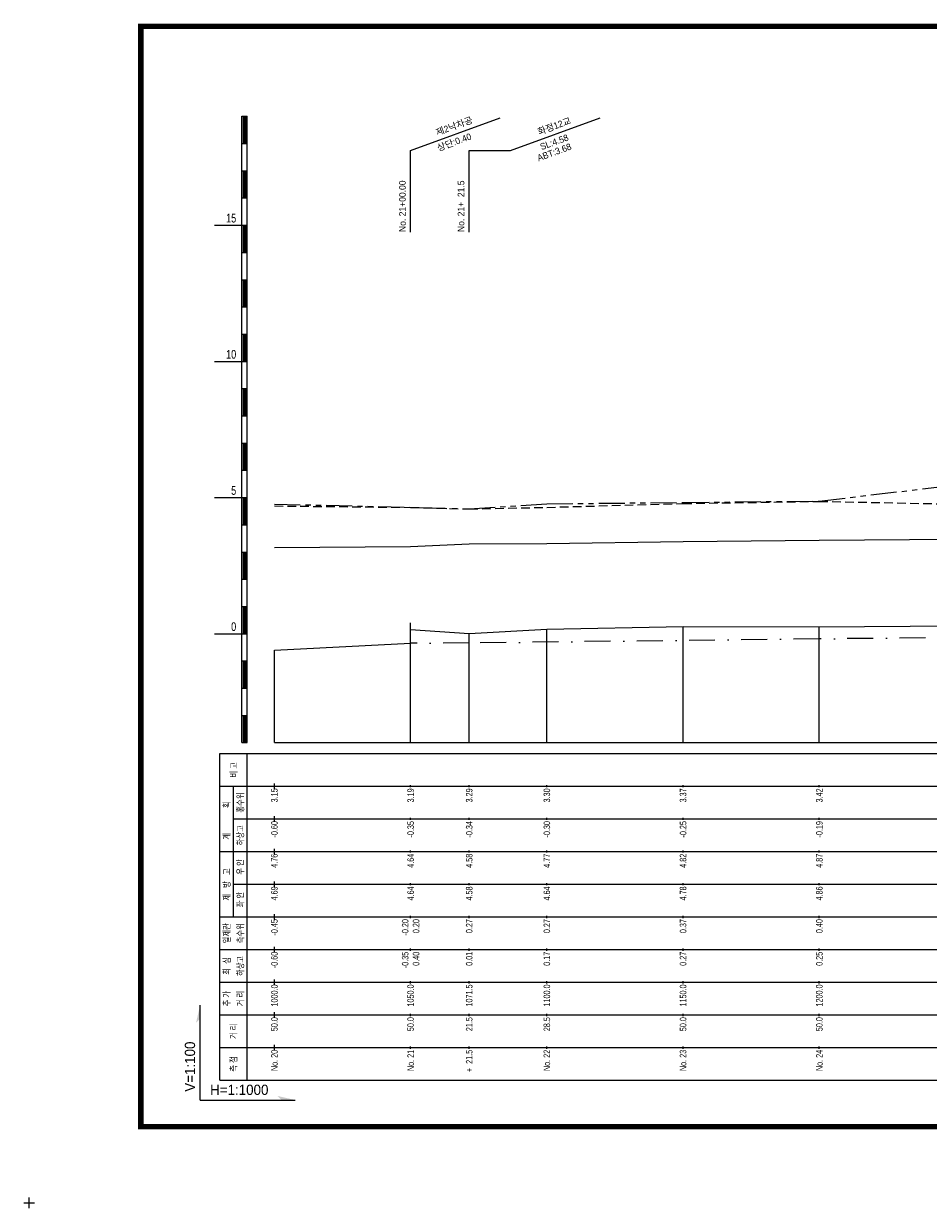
# Model space of a CAD drawing. Header units: metres. Extents: x -2 to 1691, y -14 to 5352.
# Tile 5 of 23: x -2 to 330, y 946 to 1381. Entities that reach past the tile are written whole.
import ezdxf
from ezdxf.enums import TextEntityAlignment as Align

# ---------------------------------------------------------------- set-up
doc = ezdxf.new("R2010")
doc.units = ezdxf.units.M
doc.header["$LTSCALE"] = 5
for name, pattern in [('CENTER', [50.8, 31.75, -6.35, 6.35, -6.35]), ('DASHDOT2', [12.7, 6.35, -3.175, 0, -3.175]), ('DASHED', [19.05, 12.7, -6.35]), ('PHANTOMX2', [127, 63.5, -12.7, 12.7, -12.7, 12.7, -12.7])]:
    doc.linetypes.add(name, pattern=pattern)
for name, color, linetype in [('BOX', 6, 'CONTINUOUS'), ('DT1', 3, 'CONTINUOUS'), ('FORM', 7, 'CONTINUOUS'), ('LT1', 4, 'CONTINUOUS'), ('ST1', 7, 'CONTINUOUS'), ('계획하상', 6, 'CONTINUOUS'), ('계획홍수위', 6, 'CONTINUOUS'), ('우안제방고', 3, 'CONTINUOUS'), ('좌안제방고', 2, 'CONTINUOUS')]:
    doc.layers.add(name, color=color, linetype=linetype)
doc.styles.get("Standard").update_dxf_attribs({"font": 'Gulim.ttf', "width": 0.8})
doc.styles.add('굴림', font='Gulim.ttf')

msp = doc.modelspace()

# ---------------------------------------------------------------- linework, layer by layer
at = {"layer": 'BOX', "color": 6, "linetype": 'Continuous', "const_width": 2}
msp.add_lwpolyline([(41, 976), (619, 976), (619, 1380), (41, 1380)], close=True, dxfattribs=at)
at = {"layer": 'FORM', "color": 7}
for q in [(62.76, 1020.64), (97.64, 985.76)]:
    msp.add_line((62.76, 985.76), q, dxfattribs=at)
for points in [[(62.76, 1020.64), (61.26, 1014.14), (62.76, 1015.64)], [(97.64, 985.76), (91.14, 987.26), (92.64, 985.76)]]:
    msp.add_solid(points, dxfattribs=at)
at = {"layer": 'LT1', "linetype": 'Continuous'}
for p, q in [((78, 1117), (78, 1347)), ((78, 1347), (80, 1347)), ((78.5, 1346.8), (78.5, 1337.2)), ((79, 1346.8), (79, 1337.2)), ((79.5, 1346.8), (79.5, 1337.2)), ((80, 1117), (80, 1347)), ((140, 1334.4), (172.89, 1346.37)), ((176.72, 1334.4), (209.61, 1346.37)), ((78, 1337), (80, 1337)), ((140, 1304.4), (140, 1334.4)), ((161.5, 1304.4), (161.5, 1334.4)), ((161.5, 1334.4), (176.72, 1334.4)), ((78, 1327), (80, 1327)), ((78.5, 1326.8), (78.5, 1317.2)), ((79, 1326.8), (79, 1317.2)), ((79.5, 1326.8), (79.5, 1317.2)), ((78, 1317), (80, 1317)), ((68, 1307), (78, 1307)), ((78, 1307), (80, 1307)), ((78.5, 1306.8), (78.5, 1297.2)), ((79, 1306.8), (79, 1297.2)), ((79.5, 1306.8), (79.5, 1297.2)), ((78, 1297), (80, 1297)), ((78, 1287), (80, 1287)), ((78.5, 1286.8), (78.5, 1277.2)), ((79, 1286.8), (79, 1277.2)), ((79.5, 1286.8), (79.5, 1277.2)), ((78, 1277), (80, 1277)), ((78, 1267), (80, 1267)), ((78.5, 1266.8), (78.5, 1257.2)), ((79, 1266.8), (79, 1257.2)), ((79.5, 1266.8), (79.5, 1257.2)), ((68, 1257), (78, 1257)), ((78, 1257), (80, 1257)), ((78, 1247), (80, 1247)), ((78.5, 1246.8), (78.5, 1237.2)), ((79, 1246.8), (79, 1237.2)), ((79.5, 1246.8), (79.5, 1237.2)), ((78, 1237), (80, 1237)), ((78, 1227), (80, 1227)), ((78.5, 1226.8), (78.5, 1217.2)), ((79, 1226.8), (79, 1217.2)), ((79.5, 1226.8), (79.5, 1217.2)), ((78, 1217), (80, 1217)), ((68, 1207), (78, 1207)), ((78, 1207), (80, 1207)), ((78.5, 1206.8), (78.5, 1197.2)), ((79, 1206.8), (79, 1197.2)), ((79.5, 1206.8), (79.5, 1197.2)), ((78, 1197), (80, 1197)), ((78, 1187), (80, 1187)), ((78.5, 1186.8), (78.5, 1177.2)), ((79, 1186.8), (79, 1177.2)), ((79.5, 1186.8), (79.5, 1177.2)), ((78, 1177), (80, 1177)), ((78, 1167), (80, 1167)), ((78.5, 1166.8), (78.5, 1157.2)), ((79, 1166.8), (79, 1157.2)), ((79.5, 1166.8), (79.5, 1157.2)), ((140, 1117), (140, 1161)), ((161.5, 1117), (161.5, 1157.1)), ((190, 1117), (190, 1158.7)), ((240, 1117), (240, 1159.7)), ((290, 1117), (290, 1159.5)), ((68, 1157), (78, 1157)), ((78, 1157), (80, 1157)), ((140, 1117), (140, 1153.5)), ((90, 1117), (90, 1151)), ((78, 1147), (80, 1147)), ((78.5, 1146.8), (78.5, 1137.2)), ((79, 1146.8), (79, 1137.2)), ((79.5, 1146.8), (79.5, 1137.2)), ((78, 1137), (80, 1137)), ((78, 1127), (80, 1127)), ((78.5, 1126.8), (78.5, 1117.2)), ((79, 1126.8), (79, 1117.2)), ((79.5, 1126.8), (79.5, 1117.2)), ((78, 1117), (80, 1117)), ((90, 1117), (590, 1117)), ((90, 1100), (90, 1102)), ((140, 1100.6), (140, 1101.4)), ((140, 1100.6), (140, 1101.4)), ((161.5, 1100.6), (161.5, 1101.4)), ((190, 1100.6), (190, 1101.4)), ((240, 1100.6), (240, 1101.4)), ((290, 1100.6), (290, 1101.4)), ((90, 1088), (90, 1090)), ((140, 1088.6), (140, 1089.4)), ((140, 1088.6), (140, 1089.4)), ((161.5, 1088.6), (161.5, 1089.4)), ((190, 1088.6), (190, 1089.4)), ((240, 1088.6), (240, 1089.4)), ((290, 1088.6), (290, 1089.4)), ((90, 1076), (90, 1078)), ((140, 1076.6), (140, 1077.4)), ((140, 1076.6), (140, 1077.4)), ((161.5, 1076.6), (161.5, 1077.4)), ((190, 1076.6), (190, 1077.4)), ((240, 1076.6), (240, 1077.4)), ((290, 1076.6), (290, 1077.4)), ((90, 1064), (90, 1066)), ((140, 1064.6), (140, 1065.4)), ((140, 1064.6), (140, 1065.4)), ((161.5, 1064.6), (161.5, 1065.4)), ((190, 1064.6), (190, 1065.4)), ((240, 1064.6), (240, 1065.4)), ((290, 1064.6), (290, 1065.4)), ((90, 1052), (90, 1054)), ((140, 1052.6), (140, 1053.4)), ((140, 1052.6), (140, 1053.4)), ((161.5, 1052.6), (161.5, 1053.4)), ((190, 1052.6), (190, 1053.4)), ((240, 1052.6), (240, 1053.4)), ((290, 1052.6), (290, 1053.4)), ((90, 1040), (90, 1042)), ((140, 1040.6), (140, 1041.4)), ((140, 1040.6), (140, 1041.4)), ((161.5, 1040.6), (161.5, 1041.4)), ((190, 1040.6), (190, 1041.4)), ((240, 1040.6), (240, 1041.4)), ((290, 1040.6), (290, 1041.4)), ((90, 1028), (90, 1030)), ((140, 1028.6), (140, 1029.4)), ((140, 1028.6), (140, 1029.4)), ((161.5, 1028.6), (161.5, 1029.4)), ((190, 1028.6), (190, 1029.4)), ((240, 1028.6), (240, 1029.4)), ((290, 1028.6), (290, 1029.4)), ((90, 1016), (90, 1018)), ((140, 1016.6), (140, 1017.4)), ((140, 1016.6), (140, 1017.4)), ((161.5, 1016.6), (161.5, 1017.4)), ((190, 1016.6), (190, 1017.4)), ((240, 1016.6), (240, 1017.4)), ((290, 1016.6), (290, 1017.4)), ((90, 1004), (90, 1006)), ((140, 1004.6), (140, 1005.4)), ((140, 1004.6), (140, 1005.4)), ((161.5, 1004.6), (161.5, 1005.4)), ((190, 1004.6), (190, 1005.4)), ((240, 1004.6), (240, 1005.4)), ((290, 1004.6), (290, 1005.4))]:
    msp.add_line(p, q, dxfattribs=at)
for points in [[(140, 1158.5), (161.5, 1157.1), (190, 1158.7), (240, 1159.7), (290, 1159.5), (290, 1159.5), (340, 1159.9), (390, 1161.2), (440, 1163.4), (440, 1168.9), (440, 1165.7), (463, 1164.3), (490, 1168.1), (540, 1168.7), (590, 1167.8)], [(90, 1151), (140, 1153.5), (140, 1161)]]:
    msp.add_lwpolyline(points, dxfattribs=at)
at = {"layer": 'ST1', "linetype": 'Continuous'}
for p, q in [((70, 993), (70, 1113)), ((70, 1113), (600, 1113)), ((80, 993), (80, 1113)), ((70, 1101), (600, 1101)), ((75, 1077), (75, 1101)), ((75, 1089), (600, 1089)), ((70, 1077), (600, 1077)), ((75, 1053), (75, 1077)), ((75, 1065), (600, 1065)), ((70, 1053), (600, 1053)), ((70, 1041), (600, 1041)), ((70, 1029), (600, 1029)), ((70, 1017), (600, 1017)), ((70, 1005), (600, 1005)), ((70, 993), (600, 993)), ((0, 946), (0, 950)), ((-2, 948), (2, 948))]:
    msp.add_line(p, q, dxfattribs=at)
at = {"layer": '계획하상', "linetype": 'DASHDOT2', "ltscale": 0.3}
msp.add_lwpolyline([(590, 1158.16), (463, 1156.7), (290, 1155.1), (161.5, 1153.6), (140, 1153.5), (140, 1153.5)], dxfattribs=at)
at = {"layer": '계획홍수위', "linetype": 'CENTER'}
msp.add_lwpolyline([(590, 1194.7), (540, 1194.4), (490, 1194.2), (463, 1194.1), (440, 1192.6), (390, 1191.9), (340, 1191.6), (290, 1191.2), (240, 1190.7), (190, 1190), (161.5, 1189.9), (140, 1188.9), (90, 1188.5)], dxfattribs=at)
at = {"layer": '우안제방고', "linetype": 'PHANTOMX2', "ltscale": 0.03}
msp.add_lwpolyline([(90, 1204.6), (140, 1203.4), (140, 1203.4), (161.5, 1202.8), (190, 1204.7), (240, 1205.2), (290, 1205.7), (290, 1205.7), (340, 1211.6), (390, 1205.2), (440, 1205.7), (440, 1205.7), (440, 1205.7), (463, 1206.9), (490, 1208.7), (540, 1207.7), (590, 1220.3)], dxfattribs=at)
at = {"layer": '좌안제방고', "linetype": 'DASHED', "ltscale": 0.05}
msp.add_lwpolyline([(90, 1203.9), (140, 1203.4), (140, 1203.4), (161.5, 1202.8), (190, 1203.4), (240, 1204.8), (290, 1205.6), (290, 1205.6), (340, 1204.6), (390, 1206.4), (440, 1206.3), (440, 1206.3), (440, 1206.3), (463, 1206.7), (490, 1209.2), (540, 1209.9), (590, 1209)], dxfattribs=at)

# ---------------------------------------------------------------- texts
at = {"layer": 'DT1', "linetype": 'Continuous'}
for s, p in [('제2낙차공', (156, 1343.39)), ('화정12교', (192.72, 1343.39)), ('상단:0.40', (156, 1337.52)), ('SL:4.58', (192.72, 1337.52)), ('ABT:3.68', (192.72, 1333.81))]:
    msp.add_text(s, height=2.4, rotation=20, dxfattribs=at).set_placement(p, align=Align.MIDDLE_CENTER)
for s, p in [('No. 21+00.00', (137, 1304.5)), ('No. 21+  21.5', (158.5, 1304.5))]:
    msp.add_text(s, height=2.4, rotation=90, dxfattribs=at).set_placement(p, align=Align.MIDDLE_LEFT)
at = {"layer": 'DT1', "linetype": 'Continuous', "width": 0.8}
for s, p in [('15', (76, 1308)), ('10', (76, 1258)), ('5', (76, 1208)), ('0', (76, 1158))]:
    msp.add_text(s, height=3.2, dxfattribs=at).set_placement(p, align=Align.RIGHT)
for s, p in [('비 고', (75.06, 1107)), ('홍수위', (77.5, 1095)), ('  획', (72.5, 1093.5)), ('   계', (72.5, 1081.5)), ('하상고', (77.5, 1083)), ('제   방   고', (72.5, 1064.91)), (' 우 안', (77.5, 1071)), (' 좌 안', (77.5, 1059)), ('일제관', (72.5, 1047)), ('측수위', (77.5, 1047)), ('최  심', (72.5, 1035)), ('하상고', (77.5, 1035)), ('추 가', (72.5, 1023)), ('거 리', (77.5, 1023)), ('거 리', (75, 1011)), ('측 점', (75, 999))]:
    msp.add_text(s, height=2.4, rotation=90, dxfattribs=at).set_placement(p, align=Align.MIDDLE_CENTER)
at = {"layer": 'DT1', "linetype": 'PHANTOMX2', "width": 0.8}
for s, p in [('3.15', (90, 1100.2)), ('3.19', (140, 1100.2)), ('3.29', (161.5, 1100.2)), ('3.30', (190, 1100.2)), ('3.37', (240, 1100.2)), ('3.42', (290, 1100.2)), ('  4.76', (90, 1076.2)), ('  4.64', (140, 1076.2)), ('  4.64', (140, 1076.2)), ('  4.58', (161.5, 1076.2)), ('  4.77', (190, 1076.2)), ('  4.82', (240, 1076.2)), ('  4.87', (290, 1076.2))]:
    msp.add_text(s, height=2.4, rotation=90, dxfattribs=at).set_placement(p, align=Align.MIDDLE_RIGHT)
at = {"layer": 'DT1', "color": 2, "linetype": 'PHANTOMX2', "width": 0.8}
for s, p in [('-0.60', (90, 1088.2)), ('-0.35', (140, 1088.2)), ('-0.34', (161.5, 1088.2)), ('-0.30', (190, 1088.2)), ('-0.25', (240, 1088.2)), ('-0.19', (290, 1088.2))]:
    msp.add_text(s, height=2.4, rotation=90, dxfattribs=at).set_placement(p, align=Align.MIDDLE_RIGHT)
at = {"layer": 'DT1', "linetype": 'CENTER', "width": 0.8}
for s, p in [('  4.69', (90, 1064.2)), ('  4.64', (140, 1064.2)), ('  4.64', (140, 1064.2)), ('  4.58', (161.5, 1064.2)), ('  4.64', (190, 1064.2)), ('  4.78', (240, 1064.2)), ('  4.86', (290, 1064.2))]:
    msp.add_text(s, height=2.4, rotation=90, dxfattribs=at).set_placement(p, align=Align.MIDDLE_RIGHT)
at = {"layer": 'DT1', "linetype": 'DASHED', "width": 0.8}
for s, p in [(' -0.45', (90, 1052.2)), (' -0.20', (138, 1052.2)), ('  0.20', (142, 1052.2)), ('  0.27', (161.5, 1052.2)), ('  0.27', (190, 1052.2)), ('  0.37', (240, 1052.2)), ('  0.40', (290, 1052.2))]:
    msp.add_text(s, height=2.4, rotation=90, dxfattribs=at).set_placement(p, align=Align.MIDDLE_RIGHT)
at = {"layer": 'DT1', "linetype": 'Continuous', "width": 0.8}
for s, p in [(' -0.60', (90, 1040.2)), (' -0.35', (138, 1040.2)), ('  0.40', (142, 1040.2)), ('  0.01', (161.5, 1040.2)), ('  0.17', (190, 1040.2)), ('  0.27', (240, 1040.2)), ('  0.25', (290, 1040.2)), ('  1000.0', (90, 1028.2)), ('  1050.0', (140, 1028.2)), ('1071.5', (161.5, 1028.2)), ('  1100.0', (190, 1028.2)), ('  1150.0', (240, 1028.2)), ('  1200.0', (290, 1028.2)), ('  50.0', (90, 1016.2)), ('  50.0', (140, 1016.2)), ('   21.5', (161.5, 1016.2)), ('  28.5', (190, 1016.2)), ('  50.0', (240, 1016.2)), ('  50.0', (290, 1016.2)), ('No. 20', (90, 1004.2)), ('No. 21', (140, 1004.2)), ('+  21.5', (161.5, 1004.2)), ('No. 22', (190, 1004.2)), ('No. 23', (240, 1004.2)), ('No. 24', (290, 1004.2))]:
    msp.add_text(s, height=2.4, rotation=90, dxfattribs=at).set_placement(p, align=Align.MIDDLE_RIGHT)
at = {"layer": 'FORM', "color": 7, "style": '굴림'}
msp.add_text('V=1:100', height=3.75, rotation=90, dxfattribs=at).set_placement((60.89, 988.81))
msp.add_text('H=1:1000', height=3.75, dxfattribs=at).set_placement((66.41, 987.64))

doc.saveas('drawing.dxf')
